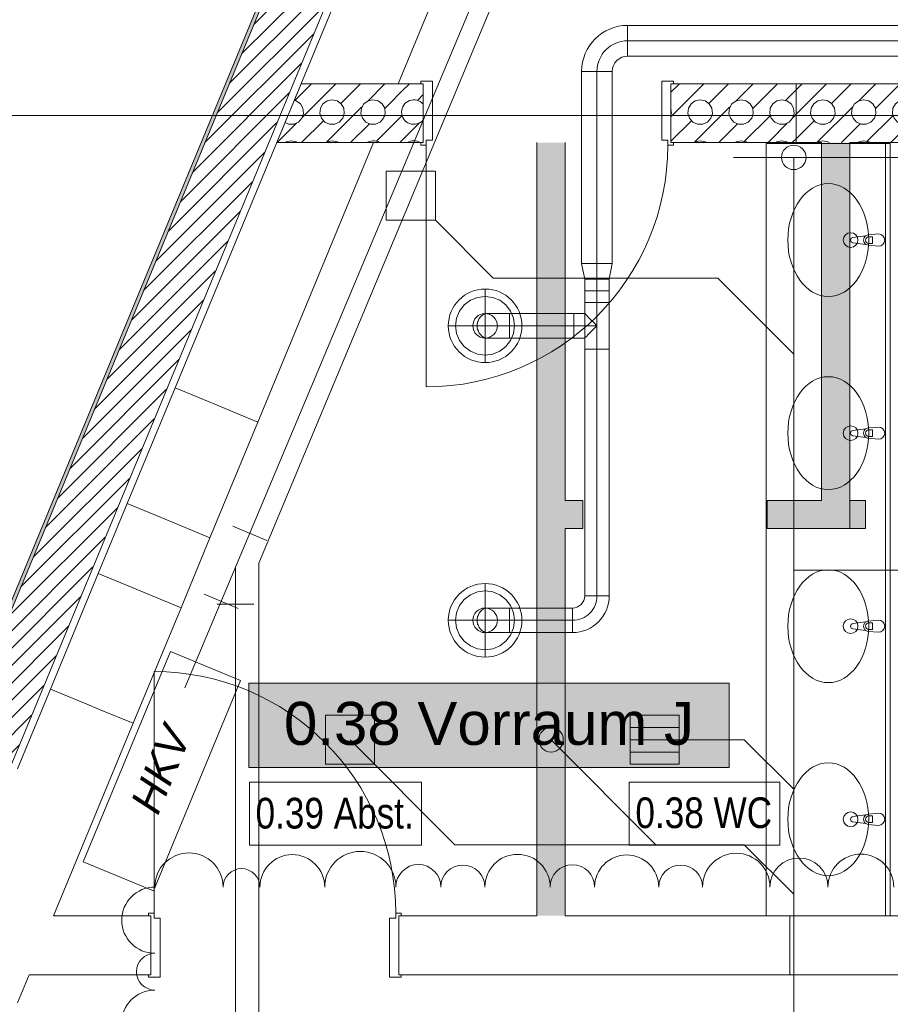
# Model space of a CAD drawing. Header units: metres. Extents: x -79 to 740, y -195 to 69.
# Tile 100 of 183: x 15.94 to 19.49, y 16.58 to 20.59. Entities that reach past the tile are written whole.
import ezdxf
from ezdxf.enums import TextEntityAlignment as Align

# ---------------------------------------------------------------- set-up
doc = ezdxf.new("R2010")
doc.units = ezdxf.units.M
doc.header["$MEASUREMENT"] = 0
doc.linetypes.add('STRICHPUNKT2', pattern=[12.7, 6.35, -3.175, 0, -3.175])
for name, color, linetype in [('10 Wand außen', 7, 'Continuous'), ('50 Möblierung', 7, 'Continuous'), ('70 Entwässerung_Schmutzwasser', 7, 'Continuous'), ('70 Heizung', 7, 'Continuous'), ('70 Lüftung', 7, 'Continuous'), ('90 Allgemein Hinweise', 7, 'Continuous'), ('Abbruch_10 Wand außen', 7, 'Continuous'), ('Abbruch_70 Entwässerung_Schmutzwasser', 7, 'Continuous'), ('Abbruch_80 Raumbez Abbruch 50stel', 7, 'Continuous'), ('Neubau_10 Wand außen', 7, 'Continuous'), ('Neubau_50 Möblierung', 7, 'Continuous'), ('Neubau_70 Entwässerung_Schmutzwasser', 7, 'Continuous'), ('Neubau_80 Raum', 7, 'Continuous')]:
    doc.layers.add(name, color=color, linetype=linetype)
doc.styles.add('ERSTELLTER_STIL_1', font='ARIALN.TTF')
doc.styles.add('ERSTELLTER_STIL_2', font='ARIALN.TTF')
doc.styles.add('ERSTELLTER_STIL_3', font='arial.ttf')
doc.styles.add('ERSTELLTER_STIL_5', font='arial.ttf')
doc.linetypes.add('Abbruch 1', pattern='A,0,[1,995_ARC_240 MEN_GR_EG_2607011.Shx,S=0.001984,R=0,X=0,Y=0],-0.25,0', length=0.25)
doc.linetypes.add('Schmutzwasserleitung', pattern='A,0,[2,995_ARC_240 MEN_GR_EG_2607011.Shx,S=0.00784,R=0,X=0,Y=0],-0.987778,0', length=0.987778)

# ---------------------------------------------------------------- blocks, each defined once
blk = doc.blocks.new('*X120')
at = {"layer": '10 Wand außen', "color": 250, "linetype": 'Continuous', "lineweight": 18, "true_color": 0x1f1f1f}
for p, q in [((17.0645, 20.2645), (17.1322, 20.3322)), ((17.0951, 20.1951), (17.2322, 20.3322)), ((17.252, 20.252), (17.3322, 20.3322)), ((17.3618, 20.2618), (17.4322, 20.3322)), ((17.0703, 20.2623), (17.062, 20.2641)), ((17.0872, 20.2501), (17.0703, 20.2623)), ((17.1963, 20.2623), (17.1795, 20.2501)), ((17.2167, 20.2667), (17.1963, 20.2623)), ((17.237, 20.2623), (17.2167, 20.2667)), ((17.2538, 20.2501), (17.237, 20.2623)), ((17.363, 20.2623), (17.3462, 20.2501)), ((17.3833, 20.2667), (17.363, 20.2623)), ((17.4037, 20.2623), (17.3833, 20.2667)), ((17.4205, 20.2501), (17.4037, 20.2623)), ((17.0976, 20.2321), (17.0872, 20.2501)), ((17.0997, 20.2114), (17.0976, 20.2321)), ((17.1691, 20.2321), (17.1669, 20.2114)), ((17.1795, 20.2501), (17.1691, 20.2321)), ((17.1951, 20.0951), (17.3382, 20.2382)), ((17.2642, 20.2321), (17.2538, 20.2501)), ((17.2664, 20.2114), (17.2642, 20.2321)), ((17.3358, 20.2321), (17.3336, 20.2114)), ((17.3462, 20.2501), (17.3358, 20.2321)), ((17.4309, 20.2321), (17.4205, 20.2501)), ((17.4331, 20.2114), (17.4309, 20.2321)), ((17.4312, 20.2312), (17.4521, 20.2521)), ((17.0794, 20.1762), (17.0933, 20.1917)), ((17.0922, 20.0922), (17.1813, 20.1813)), ((17.0933, 20.1917), (17.0997, 20.2114)), ((17.1669, 20.2114), (17.1734, 20.1917)), ((17.1734, 20.1917), (17.1873, 20.1762)), ((17.2461, 20.1762), (17.26, 20.1917)), ((17.26, 20.1917), (17.2664, 20.2114)), ((17.3336, 20.2114), (17.34, 20.1917)), ((17.34, 20.1917), (17.3539, 20.1762)), ((17.4127, 20.1762), (17.4266, 20.1917)), ((17.4266, 20.1917), (17.4331, 20.2114)), ((17, 20.1), (17.0715, 20.1715)), ((17.0248, 20.1743), (17.0396, 20.1678)), ((17.0396, 20.1678), (17.0604, 20.1678)), ((17.0604, 20.1678), (17.0794, 20.1762)), ((17.1873, 20.1762), (17.2063, 20.1678)), ((17.2063, 20.1678), (17.2271, 20.1678)), ((17.2271, 20.1678), (17.2461, 20.1762)), ((17.2922, 20.0922), (17.3688, 20.1688)), ((17.3539, 20.1762), (17.3729, 20.1678)), ((17.3729, 20.1678), (17.3937, 20.1678)), ((17.3937, 20.1678), (17.4127, 20.1762)), ((16.9922, 20.0922), (17, 20.1)), ((17.05, 20.1), (17.0297, 20.0957)), ((17.0703, 20.0957), (17.05, 20.1)), ((17.2167, 20.1), (17.1963, 20.0957)), ((17.237, 20.0957), (17.2167, 20.1)), ((17.3833, 20.1), (17.363, 20.0957)), ((17.3886, 20.0989), (17.3833, 20.1)), ((17.0297, 20.0957), (17.0249, 20.0922)), ((17.0751, 20.0922), (17.0703, 20.0957)), ((17.1963, 20.0957), (17.1916, 20.0922)), ((17.2418, 20.0922), (17.237, 20.0957)), ((17.363, 20.0957), (17.3582, 20.0922))]:
    blk.add_line(p, q, dxfattribs=at)
blk = doc.blocks.new('*X121')
at = {"layer": '10 Wand außen', "color": 250, "linetype": 'Continuous', "lineweight": 18, "true_color": 0x1f1f1f}
for p, q in [((17.5, 20.3), (17.5322, 20.3322)), ((17.4521, 20.2521), (17.5, 20.3)), ((17.5645, 20.2645), (17.5877, 20.2877)), ((17.3978, 20.0978), (17.5, 20.2)), ((17.5, 20.2), (17.5022, 20.2022)), ((17.5, 20.1), (17.5715, 20.1715)), ((17.4922, 20.0922), (17.5, 20.1))]:
    blk.add_line(p, q, dxfattribs=at)
for centre, start, end in [((17.55, 20.2167), 41.1322, 318.8678), ((17.3833, 20.2167), 335.0693, 339.9307), ((17.55, 20.05), 57.588, 122.412), ((17.3833, 20.05), 57.588, 83.5521)]:
    blk.add_arc(centre, 0.05, start, end, dxfattribs=at)
blk = doc.blocks.new('*X122')
at = {"layer": '10 Wand außen', "color": 250, "linetype": 'Continuous', "lineweight": 18, "true_color": 0x1f1f1f}
for p, q in [((19.1077, 20.3077), (19.1322, 20.3322)), ((19.1077, 20.2077), (19.2322, 20.3322)), ((19.252, 20.252), (19.3322, 20.3322)), ((19.3618, 20.2618), (19.4322, 20.3322)), ((19.5, 20.3), (19.5322, 20.3322)), ((19.5645, 20.2645), (19.6322, 20.3322)), ((19.5951, 20.1951), (19.7322, 20.3322)), ((19.1963, 20.2623), (19.1795, 20.2501)), ((19.2167, 20.2667), (19.1963, 20.2623)), ((19.237, 20.2623), (19.2167, 20.2667)), ((19.2538, 20.2501), (19.237, 20.2623)), ((19.363, 20.2623), (19.3462, 20.2501)), ((19.3833, 20.2667), (19.363, 20.2623)), ((19.4037, 20.2623), (19.3833, 20.2667)), ((19.4205, 20.2501), (19.4037, 20.2623)), ((19.4312, 20.2312), (19.5, 20.3)), ((19.5297, 20.2623), (19.5128, 20.2501)), ((19.55, 20.2667), (19.5297, 20.2623)), ((19.5703, 20.2623), (19.55, 20.2667)), ((19.5872, 20.2501), (19.5703, 20.2623)), ((19.6963, 20.2623), (19.6795, 20.2501)), ((19.7167, 20.2667), (19.6963, 20.2623)), ((19.737, 20.2623), (19.7167, 20.2667)), ((19.7399, 20.2602), (19.737, 20.2623)), ((19.1691, 20.2321), (19.1669, 20.2114)), ((19.1795, 20.2501), (19.1691, 20.2321)), ((19.1951, 20.0951), (19.3382, 20.2382)), ((19.2642, 20.2321), (19.2538, 20.2501)), ((19.2664, 20.2114), (19.2642, 20.2321)), ((19.3358, 20.2321), (19.3336, 20.2114)), ((19.3462, 20.2501), (19.3358, 20.2321)), ((19.4309, 20.2321), (19.4205, 20.2501)), ((19.4331, 20.2114), (19.4309, 20.2321)), ((19.5024, 20.2321), (19.5003, 20.2114)), ((19.5128, 20.2501), (19.5024, 20.2321)), ((19.5976, 20.2321), (19.5872, 20.2501)), ((19.5997, 20.2114), (19.5976, 20.2321)), ((19.6691, 20.2321), (19.6669, 20.2114)), ((19.6795, 20.2501), (19.6691, 20.2321)), ((19.1077, 20.1077), (19.1813, 20.1813)), ((19.1669, 20.2114), (19.1734, 20.1917)), ((19.1734, 20.1917), (19.1873, 20.1762)), ((19.2461, 20.1762), (19.26, 20.1917)), ((19.26, 20.1917), (19.2664, 20.2114)), ((19.3336, 20.2114), (19.34, 20.1917)), ((19.34, 20.1917), (19.3539, 20.1762)), ((19.3978, 20.0978), (19.5, 20.2)), ((19.4127, 20.1762), (19.4266, 20.1917)), ((19.4266, 20.1917), (19.4331, 20.2114)), ((19.5, 20.2), (19.5022, 20.2022)), ((19.5003, 20.2114), (19.5067, 20.1917)), ((19.5067, 20.1917), (19.5206, 20.1762)), ((19.5794, 20.1762), (19.5933, 20.1917)), ((19.5922, 20.0922), (19.6813, 20.1813)), ((19.5933, 20.1917), (19.5997, 20.2114)), ((19.6669, 20.2114), (19.6734, 20.1917)), ((19.6734, 20.1917), (19.6873, 20.1762)), ((19.1873, 20.1762), (19.2063, 20.1678)), ((19.2063, 20.1678), (19.2271, 20.1678)), ((19.2271, 20.1678), (19.2461, 20.1762)), ((19.2922, 20.0922), (19.3688, 20.1688)), ((19.3539, 20.1762), (19.3729, 20.1678)), ((19.3729, 20.1678), (19.3937, 20.1678)), ((19.3937, 20.1678), (19.4127, 20.1762)), ((19.5, 20.1), (19.5715, 20.1715)), ((19.5206, 20.1762), (19.5396, 20.1678)), ((19.5396, 20.1678), (19.5604, 20.1678)), ((19.5604, 20.1678), (19.5794, 20.1762)), ((19.6873, 20.1762), (19.7063, 20.1678)), ((19.7063, 20.1678), (19.7271, 20.1678)), ((19.7271, 20.1678), (19.7399, 20.1735)), ((19.2167, 20.1), (19.1963, 20.0957)), ((19.237, 20.0957), (19.2167, 20.1)), ((19.3833, 20.1), (19.363, 20.0957)), ((19.4037, 20.0957), (19.3833, 20.1)), ((19.4922, 20.0922), (19.5, 20.1)), ((19.55, 20.1), (19.5297, 20.0957)), ((19.5703, 20.0957), (19.55, 20.1)), ((19.6951, 20.0951), (19.7399, 20.1399)), ((19.7167, 20.1), (19.6963, 20.0957)), ((19.737, 20.0957), (19.7167, 20.1)), ((19.1963, 20.0957), (19.1916, 20.0922)), ((19.2418, 20.0922), (19.237, 20.0957)), ((19.363, 20.0957), (19.3582, 20.0922)), ((19.4084, 20.0922), (19.4037, 20.0957)), ((19.5297, 20.0957), (19.5249, 20.0922)), ((19.5751, 20.0922), (19.5703, 20.0957)), ((19.6963, 20.0957), (19.6916, 20.0922)), ((19.7399, 20.0936), (19.737, 20.0957))]:
    blk.add_line(p, q, dxfattribs=at)
blk = doc.blocks.new('*X123')
at = {"layer": 'Neubau_10 Wand außen', "color": 8, "linetype": 'Continuous', "lineweight": 9}
for p, q in [((18.5977, 20.2977), (18.6322, 20.3322)), ((18.6322, 20.2322), (18.7322, 20.3322)), ((18.752, 20.252), (18.8322, 20.3322)), ((18.8618, 20.2618), (18.9322, 20.3322)), ((19, 20.3), (19.0322, 20.3322)), ((19.0645, 20.2645), (19.1077, 20.3077)), ((18.6963, 20.2623), (18.6795, 20.2501)), ((18.7167, 20.2667), (18.6963, 20.2623)), ((18.737, 20.2623), (18.7167, 20.2667)), ((18.7538, 20.2501), (18.737, 20.2623)), ((18.863, 20.2623), (18.8462, 20.2501)), ((18.8833, 20.2667), (18.863, 20.2623)), ((18.9037, 20.2623), (18.8833, 20.2667)), ((18.9205, 20.2501), (18.9037, 20.2623)), ((18.9322, 20.2322), (19, 20.3)), ((19.0297, 20.2623), (19.0128, 20.2501)), ((19.05, 20.2667), (19.0297, 20.2623)), ((19.0703, 20.2623), (19.05, 20.2667)), ((19.0872, 20.2501), (19.0703, 20.2623)), ((18.6795, 20.2501), (18.6692, 20.2322)), ((18.7642, 20.2322), (18.7538, 20.2501)), ((18.8322, 20.2322), (18.8382, 20.2382)), ((18.8462, 20.2501), (18.8358, 20.2322)), ((18.9308, 20.2322), (18.9205, 20.2501)), ((19.0128, 20.2501), (19.0025, 20.2322)), ((19.0975, 20.2322), (19.0872, 20.2501))]:
    blk.add_line(p, q, dxfattribs=at)
blk = doc.blocks.new('*X124')
at = {"layer": 'Neubau_10 Wand außen', "color": 8, "linetype": 'Continuous', "lineweight": 9}
for p, q in [((18.5977, 20.1977), (18.6322, 20.2322)), ((18.5997, 20.2114), (18.5977, 20.2311)), ((18.6691, 20.2321), (18.6669, 20.2114)), ((18.6692, 20.2322), (18.6691, 20.2321)), ((18.6951, 20.0951), (18.8322, 20.2322)), ((18.7642, 20.2321), (18.7642, 20.2322)), ((18.7664, 20.2114), (18.7642, 20.2321)), ((18.8358, 20.2321), (18.8336, 20.2114)), ((18.8358, 20.2322), (18.8358, 20.2321)), ((18.9309, 20.2321), (18.9308, 20.2322)), ((18.9331, 20.2114), (18.9309, 20.2321)), ((18.9312, 20.2312), (18.9322, 20.2322)), ((19.0024, 20.2321), (19.0003, 20.2114)), ((19.0025, 20.2322), (19.0024, 20.2321)), ((19.0976, 20.2321), (19.0975, 20.2322)), ((19.0997, 20.2114), (19.0976, 20.2321)), ((18.5977, 20.2051), (18.5997, 20.2114)), ((18.5977, 20.0977), (18.6813, 20.1813)), ((18.6669, 20.2114), (18.6734, 20.1917)), ((18.6734, 20.1917), (18.6873, 20.1762)), ((18.7461, 20.1762), (18.76, 20.1917)), ((18.76, 20.1917), (18.7664, 20.2114)), ((18.8336, 20.2114), (18.84, 20.1917)), ((18.84, 20.1917), (18.8539, 20.1762)), ((18.8978, 20.0978), (19, 20.2)), ((18.9127, 20.1762), (18.9266, 20.1917)), ((18.9266, 20.1917), (18.9331, 20.2114)), ((19, 20.2), (19.0022, 20.2022)), ((19.0003, 20.2114), (19.0067, 20.1917)), ((19.0067, 20.1917), (19.0206, 20.1762)), ((19.0794, 20.1762), (19.0933, 20.1917)), ((19.0933, 20.1917), (19.0997, 20.2114)), ((19.0951, 20.1951), (19.1077, 20.2077)), ((18.6873, 20.1762), (18.7063, 20.1678)), ((18.7063, 20.1678), (18.7271, 20.1678)), ((18.7271, 20.1678), (18.7461, 20.1762)), ((18.7922, 20.0922), (18.8688, 20.1688)), ((18.8539, 20.1762), (18.8729, 20.1678)), ((18.8729, 20.1678), (18.8937, 20.1678)), ((18.8937, 20.1678), (18.9127, 20.1762)), ((19, 20.1), (19.0715, 20.1715)), ((19.0206, 20.1762), (19.0396, 20.1678)), ((19.0396, 20.1678), (19.0604, 20.1678)), ((19.0604, 20.1678), (19.0794, 20.1762)), ((18.7167, 20.1), (18.6963, 20.0957)), ((18.737, 20.0957), (18.7167, 20.1)), ((18.8833, 20.1), (18.863, 20.0957)), ((18.9037, 20.0957), (18.8833, 20.1)), ((18.9922, 20.0922), (19, 20.1)), ((19.05, 20.1), (19.0297, 20.0957)), ((19.0703, 20.0957), (19.05, 20.1)), ((19.0922, 20.0922), (19.1077, 20.1077)), ((18.6963, 20.0957), (18.6916, 20.0922)), ((18.7418, 20.0922), (18.737, 20.0957)), ((18.863, 20.0957), (18.8582, 20.0922)), ((18.9084, 20.0922), (18.9037, 20.0957)), ((19.0297, 20.0957), (19.0249, 20.0922)), ((19.0751, 20.0922), (19.0703, 20.0957))]:
    blk.add_line(p, q, dxfattribs=at)
blk = doc.blocks.new('Blockrahmentür 1-Fl 27_3')
at = {"layer": '10 Wand außen', "color": 7, "linetype": 'Continuous', "lineweight": 13}
for p, q in [((0.4925, -0.01), (0.4925, 0.975)), ((-0.4925, -0.01), (-0.515, -0.01)), ((-0.515, -0.01), (-0.515, -0.02)), ((-0.515, -0.02), (-0.505, -0.02)), ((-0.505, -0.02), (-0.505, -0.26)), ((-0.4925, -0.03), (-0.4925, -0.01)), ((-0.4675, -0.03), (-0.4925, -0.03)), ((-0.4675, -0.27), (-0.4675, -0.03)), ((0.4675, -0.27), (0.4675, -0.03)), ((0.4675, -0.03), (0.4925, -0.03)), ((0.4925, -0.03), (0.4925, -0.01)), ((0.4925, -0.01), (0.515, -0.01)), ((0.515, -0.02), (0.505, -0.02)), ((0.505, -0.02), (0.505, -0.26)), ((0.515, -0.01), (0.515, -0.02)), ((-0.505, -0.26), (-0.515, -0.26)), ((-0.515, -0.26), (-0.515, -0.27)), ((-0.515, -0.27), (-0.4675, -0.27)), ((0.515, -0.27), (0.4675, -0.27)), ((0.505, -0.26), (0.515, -0.26)), ((0.515, -0.26), (0.515, -0.27))]:
    blk.add_line(p, q, dxfattribs=at)
at = {"layer": '10 Wand außen', "color": 7, "linetype": 'Continuous', "lineweight": 9}
for p, q in [((-0.505, -0.26), (-0.505, -0.02)), ((-0.505, -0.26), (-0.505, -0.02)), ((0.505, -0.26), (0.505, -0.02)), ((0.505, -0.26), (0.505, -0.02))]:
    blk.add_line(p, q, dxfattribs=at)
blk.add_arc((0.4925, -0.01), 0.985, 90, 180, dxfattribs=at)
blk = doc.blocks.new('Bodenablauf 27[44]_1', base_point=(18.5315, 17.6592))
at = {"layer": '50 Möblierung', "color": 8, "linetype": 'Continuous', "lineweight": 18}
for p, q in [((18.4315, 17.5592), (18.4315, 17.7592)), ((18.4315, 17.7592), (18.6315, 17.7592)), ((18.6315, 17.7592), (18.6315, 17.5592)), ((18.6315, 17.7092), (18.4315, 17.7092)), ((18.4315, 17.6592), (18.6315, 17.6592)), ((18.6315, 17.6092), (18.4315, 17.6092)), ((18.6315, 17.5592), (18.4315, 17.5592))]:
    blk.add_line(p, q, dxfattribs=at)
blk = doc.blocks.new('Mehrfach Waschbecken 27[243]_1', base_point=(19.4915, 18.5152))
at = {"layer": 'Neubau_50 Möblierung', "color": 8, "linetype": 'Continuous', "lineweight": 18}
for p, q in [((18.9859, 16.9419), (18.9859, 20.0885)), ((18.9859, 20.0885), (19.4915, 20.0885)), ((19.4715, 16.9419), (19.4715, 20.0885)), ((19.4915, 16.9419), (19.4915, 20.0885)), ((19.4189, 19.7087), (19.4041, 19.7087)), ((19.4189, 19.6815), (19.4189, 19.7087)), ((19.4041, 19.6815), (19.4189, 19.6815)), ((19.4189, 18.9221), (19.4041, 18.9221)), ((19.4189, 18.8949), (19.4189, 18.9221)), ((19.4041, 18.8949), (19.4189, 18.8949)), ((19.4189, 18.1355), (19.4041, 18.1355)), ((19.4189, 18.1083), (19.4189, 18.1355)), ((19.4041, 18.1083), (19.4189, 18.1083)), ((19.4189, 17.3488), (19.4041, 17.3488)), ((19.4189, 17.3216), (19.4189, 17.3488)), ((19.4041, 17.3216), (19.4189, 17.3216)), ((18.9859, 16.9419), (19.4915, 16.9419))]:
    blk.add_line(p, q, dxfattribs=at)
at = {"layer": 'Neubau_50 Möblierung', "color": 8, "linetype": 'Continuous', "lineweight": 18, "flags": 128}
for points in [[(19.4439, 19.6701), (19.4019, 19.6741, -0.12102), (19.3924, 19.6774), (19.3395, 19.684, -0.882566), (19.3395, 19.7062), (19.3924, 19.7129, -0.12102), (19.4019, 19.7161), (19.4439, 19.7201, -1)], [(19.4439, 18.8835), (19.4019, 18.8875, -0.12102), (19.3924, 18.8908), (19.3395, 18.8974, -0.882566), (19.3395, 18.9196), (19.3924, 18.9262, -0.12102), (19.4019, 18.9295), (19.4439, 18.9335, -1)], [(19.4439, 18.0969), (19.4019, 18.1009, -0.12102), (19.3924, 18.1041), (19.3395, 18.1108, -0.882566), (19.3395, 18.133), (19.3924, 18.1396, -0.12102), (19.4019, 18.1429), (19.4439, 18.1469, -1)], [(19.4439, 17.3102), (19.4019, 17.3142, -0.12102), (19.3924, 17.3175), (19.3395, 17.3241, -0.882566), (19.3395, 17.3463), (19.3924, 17.353, -0.12102), (19.4019, 17.3562), (19.4439, 17.3602, -1)]]:
    blk.add_lwpolyline(points, format="xyb", close=True, dxfattribs=at)
at = {"layer": 'Neubau_50 Möblierung', "color": 8, "linetype": 'Continuous', "lineweight": 18}
for centre in [(19.3299, 19.6951), (19.3299, 18.9085), (19.3299, 18.1219), (19.3299, 17.3352)]:
    blk.add_circle(centre, 0.03, dxfattribs=at)
for centre, radius, start, end in [((19.4038, 19.6951), 0.0211, 122.771, 237.229), ((19.4041, 19.6951), 0.0136, 90, 270), ((19.4038, 18.9085), 0.0211, 122.771, 237.229), ((19.4041, 18.9085), 0.0136, 90, 270), ((19.4038, 18.1219), 0.0211, 122.771, 237.229), ((19.4041, 18.1219), 0.0136, 90, 270), ((19.4038, 17.3352), 0.0211, 122.771, 237.229), ((19.4041, 17.3352), 0.0136, 90, 270)]:
    blk.add_arc(centre, radius, start, end, dxfattribs=at)
for centre in [(19.2389, 19.6951), (19.2389, 18.9085), (19.2389, 18.1219), (19.2389, 17.3352)]:
    blk.add_ellipse(centre, major_axis=(0, 0.23), ratio=0.717391, dxfattribs=at)
blk = doc.blocks.new('Vorraum J_0.38_58_1', base_point=(32.5282, -12.0819))
at = {"layer": 'Neubau_80 Raum', "linetype": 'Continuous', "lineweight": 0, "true_color": 0x272a1c}
blk.add_hatch(color=250, dxfattribs=at).paths.add_polyline_path([(16.8775, 17.5455), (18.8344, 17.5455), (18.8344, 17.8892), (16.8775, 17.8892)])
at = {"layer": 'Neubau_80 Raum', "color": 7, "linetype": 'Continuous', "lineweight": 9, "flags": 128}
blk.add_lwpolyline([(16.8775, 17.5455), (18.8344, 17.5455), (18.8344, 17.8892), (16.8775, 17.8892)], close=True, dxfattribs=at)
at = {"layer": 'Neubau_80 Raum', "color": 7, "lineweight": 9, "style": 'ERSTELLTER_STIL_3'}
blk.add_attdef('stApartmentId', text='', height=0.175, dxfattribs=at).set_placement((17.856, 17.7258), align=Align.MIDDLE_CENTER)
at = {"layer": 'Neubau_80 Raum', "color": 7, "lineweight": 9}
for tag, height, style, p in [('DUMMY_850', 0.2, 'ERSTELLTER_STIL_1', (30.7867, -10.5422)), ('ROOM_NAME', 0.2, 'ERSTELLTER_STIL_1', (28.4514, -10.6048)), ('ROOM_NUMBER', 0.175, 'ERSTELLTER_STIL_3', (28.6161, -11.1523)), ('measuredNetAreaCode', 0.175, 'ERSTELLTER_STIL_3', (28.6161, -11.6679)), ('perimeterCode', 0.175, 'ERSTELLTER_STIL_3', (28.6161, -12.0116)), ('ceilingHeightCode', 0.175, 'ERSTELLTER_STIL_3', (28.6161, -12.3554)), ('measuredAreaCode', 0.175, 'ERSTELLTER_STIL_3', (28.6161, -12.6991)), ('DUMMY_851_0', 0.175, 'ERSTELLTER_STIL_3', (30.5469, -12.6991)), ('DUMMY_852', 0.175, 'ERSTELLTER_STIL_3', (28.6161, -13.0429)), ('DUMMY_851_1', 0.175, 'ERSTELLTER_STIL_3', (30.5469, -13.0429)), ('DUMMY_853', 0.175, 'ERSTELLTER_STIL_3', (28.6161, -13.3866)), ('DUMMY_851_2', 0.175, 'ERSTELLTER_STIL_3', (30.5469, -13.3866))]:
    blk.add_attdef(tag, text='', height=height, dxfattribs=dict(at, style=style)).set_placement(p, align=Align.TOP_LEFT)

msp = doc.modelspace()

# ---------------------------------------------------------------- hatches: boundary and pattern name
at = {"layer": 'Abbruch_10 Wand außen', "linetype": 'Continuous', "lineweight": 0, "true_color": 0xffffff}
for points in [[(18.1665, 16.9419), (18.1665, 20.0922), (18.0515, 20.0922), (18.0515, 16.9419)], [(19.3268, 18.6344), (19.3268, 20.0922), (19.2118, 20.0922), (19.2118, 18.6344)], [(18.1665, 18.6344), (18.1665, 18.5194), (18.2391, 18.5194), (18.2391, 18.6344)], [(19.2118, 18.6344), (18.9891, 18.6344), (18.9891, 18.5194), (19.2118, 18.5194)], [(19.2118, 18.6344), (19.3268, 18.5194), (19.3268, 18.6344)], [(19.2118, 18.6344), (19.2118, 18.5194), (19.3268, 18.5194)], [(19.3268, 18.5194), (19.39, 18.5194), (19.39, 18.6344), (19.3268, 18.6344)], [(19.3268, 18.5194), (19.39, 18.5194), (19.39, 18.6344), (19.3268, 18.6344)]]:
    msp.add_hatch(color=7, dxfattribs=at).paths.add_polyline_path(points)
at = {"layer": 'Neubau_10 Wand außen', "linetype": 'Continuous', "lineweight": 0, "true_color": 0x000000}
h = msp.add_hatch(dxfattribs=at)
h.set_pattern_fill('Hochlochziegel_0001', color=18, style=0, pattern_type=2)
h.set_pattern_definition([(45, (0, 0), (-0.03535534, 0.03535534), [])])
h.paths.add_polyline_path([(18.8042, 24.8769), (18.5868, 24.6514), (15.3189, 16.762), (15.5407, 16.6702), (18.94, 24.8769)])
h = msp.add_hatch(dxfattribs=at)
h.set_pattern_fill('Gips_0001', color=18, style=0, pattern_type=2)
h.set_pattern_definition([(45, (0, 0), (-0.01767767, 0.01767767), [0, -0.025])])
h.paths.add_polyline_path([(18.5584, 24.6219), (15.3051, 16.7678), (15.3189, 16.762), (18.5746, 24.6219)])

# ---------------------------------------------------------------- linework, layer by layer
at = {"layer": '10 Wand außen', "color": 7, "linetype": 'Continuous', "lineweight": 9}
for p, q in [((17.0902, 20.3322), (16.9908, 20.0922)), ((17.4853, 20.3322), (17.0902, 20.3322)), ((17.4853, 20.3322), (17.0902, 20.3322)), ((17.5877, 20.3322), (17.5877, 20.0922)), ((19.1077, 20.3322), (19.1077, 20.2322)), ((19.1077, 20.2322), (19.1077, 20.1622)), ((19.1077, 20.1622), (19.1077, 20.0922)), ((16.9908, 20.0922), (17.3859, 20.0922)), ((16.9908, 20.0922), (17.3859, 20.0922)), ((16.577, 19.0932), (16.7156, 19.0358)), ((16.7156, 19.0358), (16.7802, 19.009)), ((16.7802, 19.009), (16.9142, 18.9536)), ((16.3818, 18.6221), (16.5204, 18.5647)), ((16.5204, 18.5647), (16.5851, 18.5379)), ((16.5851, 18.5379), (16.719, 18.4824)), ((16.2637, 18.337), (16.4023, 18.2796)), ((16.4023, 18.2796), (16.467, 18.2528)), ((16.467, 18.2528), (16.6009, 18.1973)), ((16.0686, 17.8658), (16.2071, 17.8084)), ((16.2071, 17.8084), (16.2718, 17.7816)), ((16.2718, 17.7816), (16.4058, 17.7261)), ((16.4785, 16.7019), (16.4785, 16.9419)), ((17.4885, 16.7019), (17.4885, 16.9419)), ((19.0825, 16.7719), (19.0825, 16.9419)), ((19.0825, 16.7019), (19.0825, 16.7719))]:
    msp.add_line(p, q, dxfattribs=at)
at = {"layer": '10 Wand außen', "color": 7, "linetype": 'Continuous', "lineweight": 9, "flags": 128}
for points in [[(18.7993, 24.4583), (16.577, 19.0932)], [(17.4853, 20.3322), (18.7516, 23.3895)], [(17.5877, 20.3322), (17.4853, 20.3322)], [(19.7399, 20.3322), (19.1077, 20.3322)], [(16.9142, 18.9536), (17.3859, 20.0922)], [(17.3859, 20.0922), (17.5877, 20.0922)], [(19.1077, 20.0922), (19.2118, 20.0922)], [(19.3268, 20.0922), (19.5915, 20.0922)], [(16.3818, 18.6221), (16.2637, 18.337)], [(16.6009, 18.1973), (16.719, 18.4824)], [(16.0686, 17.8658), (15.9342, 17.5413)], [(16.081, 16.9419), (16.4058, 17.7261)], [(16.4785, 16.9419), (16.081, 16.9419)], [(18.0515, 16.9419), (17.4885, 16.9419)], [(19.0825, 16.9419), (18.1665, 16.9419)], [(15.9343, 16.5878), (15.9815, 16.7019)], [(15.9815, 16.7019), (16.4785, 16.7019)], [(17.4885, 16.7019), (19.0825, 16.7019)]]:
    msp.add_lwpolyline(points, dxfattribs=at)
at = {"layer": '70 Entwässerung_Schmutzwasser', "color": 34, "linetype": 'Continuous', "lineweight": 18, "true_color": 0xa85100}
msp.add_line((12.3142, 20.2022), (19.903, 20.2022), dxfattribs=at)
at = {"layer": '70 Entwässerung_Schmutzwasser', "color": 34, "linetype": 'Schmutzwasserleitung', "lineweight": 18, "true_color": 0xa85100}
for p, q in [((19.098, 15.6357), (19.098, 20.0322)), ((18.8966, 17.6592), (18.6315, 17.6592)), ((19.098, 17.4578), (18.8966, 17.6592))]:
    msp.add_line(p, q, dxfattribs=at)
at = {"layer": '70 Entwässerung_Schmutzwasser', "color": 34, "linetype": 'Continuous', "lineweight": 18, "true_color": 0xa85100}
msp.add_lwpolyline([(18.4315, 17.7592), (18.6315, 17.7592), (18.6315, 17.5592), (18.4315, 17.5592)], close=True, dxfattribs=at)
at = {"layer": '70 Heizung', "color": 5, "linetype": 'Continuous', "lineweight": 18}
for p, q in [((19.3362, 24.3462), (16.6165, 17.8701)), ((16.8119, 18.529), (16.9502, 18.4709)), ((16.823, 18.3617), (16.823, 15.4573)), ((16.834, 18.1943), (16.6957, 18.2524)), ((16.748, 18.2117), (16.898, 18.2117))]:
    msp.add_line(p, q, dxfattribs=at)
at = {"layer": '70 Heizung', "color": 1, "linetype": 'Continuous', "lineweight": 13}
for p, q in [((19.3799, 24.2706), (16.9174, 18.3789)), ((16.9174, 18.3789), (16.9174, 15.3601))]:
    msp.add_line(p, q, dxfattribs=at)
at = {"layer": '70 Heizung', "color": 7, "linetype": 'Continuous', "lineweight": 13}
for p, q in [((16.2026, 17.1623), (16.5575, 18.019)), ((16.5575, 18.019), (16.8435, 17.9005)), ((16.8435, 17.9005), (16.4887, 17.0438)), ((16.4887, 17.0438), (16.2026, 17.1623))]:
    msp.add_line(p, q, dxfattribs=at)
at = {"layer": '70 Lüftung', "color": 2, "linetype": 'Continuous', "lineweight": 18}
for p, q in [((18.4212, 20.4449), (18.4212, 20.5699)), ((20.4329, 20.5699), (18.4212, 20.5699)), ((18.4212, 20.5699), (18.4212, 20.5333)), ((18.4212, 20.5333), (18.4212, 20.4815)), ((18.4212, 20.4815), (18.4212, 20.4449)), ((18.4212, 20.4449), (20.4329, 20.4449)), ((18.3587, 20.3824), (18.2337, 20.3824)), ((18.2337, 20.3824), (18.2337, 19.5998)), ((18.2703, 20.3824), (18.2337, 20.3824)), ((18.3221, 20.3824), (18.2703, 20.3824)), ((18.3587, 20.3824), (18.3221, 20.3824)), ((18.3587, 19.5998), (18.3587, 20.3824)), ((18.3587, 19.5998), (18.2337, 19.5998)), ((18.2462, 19.5358), (18.2337, 19.5998)), ((18.2703, 19.5998), (18.2337, 19.5998)), ((18.3221, 19.5998), (18.2703, 19.5998)), ((18.3587, 19.5998), (18.3221, 19.5998)), ((18.3462, 19.5358), (18.3587, 19.5998)), ((18.2462, 19.5358), (18.2462, 19.4408)), ((18.2462, 19.5358), (18.2755, 19.5358)), ((18.3462, 19.5358), (18.2462, 19.5358)), ((18.2755, 19.5358), (18.3169, 19.5358)), ((18.3169, 19.5358), (18.3462, 19.5358)), ((18.3462, 19.4408), (18.3462, 19.5358)), ((18.2462, 19.4883), (18.3462, 19.4883)), ((18.2462, 19.4408), (18.2462, 19.2508)), ((18.2462, 19.4408), (18.2755, 19.4408)), ((18.2462, 19.4408), (18.2755, 19.4408)), ((18.2755, 19.4408), (18.3169, 19.4408)), ((18.2755, 19.4408), (18.3169, 19.4408)), ((18.3169, 19.4408), (18.3462, 19.4408)), ((18.3169, 19.4408), (18.3462, 19.4408)), ((18.3462, 19.2508), (18.3462, 19.4408)), ((17.8436, 19.3958), (17.8402, 19.3958)), ((17.8536, 19.3958), (17.8436, 19.3958)), ((17.8694, 19.3958), (17.8536, 19.3958)), ((17.8902, 19.3958), (17.8694, 19.3958)), ((17.9143, 19.3958), (17.8902, 19.3958)), ((17.9402, 19.3958), (17.9143, 19.3958)), ((17.9402, 19.3958), (17.9402, 19.2958)), ((18.2012, 19.3958), (17.9402, 19.3958)), ((17.9402, 19.3958), (17.9402, 19.3666)), ((18.2012, 19.3958), (18.2012, 19.3941)), ((18.2462, 19.3958), (18.2012, 19.3958)), ((18.2012, 19.3958), (18.2012, 19.3666)), ((18.2012, 19.3941), (18.2012, 19.3892)), ((18.2012, 19.3892), (18.2012, 19.3812)), ((18.2012, 19.3812), (18.2012, 19.3708)), ((18.2462, 19.3958), (18.2479, 19.3941)), ((18.2479, 19.3941), (18.2529, 19.3892)), ((18.2529, 19.3892), (18.2608, 19.3812)), ((18.2608, 19.3812), (18.2712, 19.3708)), ((17.808, 19.3625), (17.8103, 19.3625)), ((17.9402, 19.3666), (17.9402, 19.3251)), ((18.2012, 19.3708), (18.2012, 19.3588)), ((18.2012, 19.3666), (18.2012, 19.3251)), ((18.2012, 19.3588), (18.2012, 19.3458)), ((18.2012, 19.3458), (18.2012, 19.3329)), ((18.2712, 19.3708), (18.2832, 19.3588)), ((18.2832, 19.3588), (18.2962, 19.3458)), ((18.2962, 19.3458), (18.2832, 19.3329)), ((17.808, 19.3292), (17.8103, 19.3292)), ((17.9402, 19.3251), (17.9402, 19.2958)), ((18.2012, 19.3329), (18.2012, 19.3208)), ((18.2012, 19.3251), (18.2012, 19.2958)), ((18.2012, 19.3208), (18.2012, 19.3105)), ((18.2012, 19.3105), (18.2012, 19.3025)), ((18.2012, 19.3025), (18.2012, 19.2976)), ((18.2012, 19.2976), (18.2012, 19.2958)), ((18.2479, 19.2976), (18.2462, 19.2958)), ((18.2529, 19.3025), (18.2479, 19.2976)), ((18.2608, 19.3105), (18.2529, 19.3025)), ((18.2712, 19.3208), (18.2608, 19.3105)), ((18.2832, 19.3329), (18.2712, 19.3208)), ((17.8436, 19.2958), (17.8402, 19.2958)), ((17.8536, 19.2958), (17.8436, 19.2958)), ((17.8694, 19.2958), (17.8536, 19.2958)), ((17.8902, 19.2958), (17.8694, 19.2958)), ((17.9143, 19.2958), (17.8902, 19.2958)), ((17.9402, 19.2958), (17.9143, 19.2958)), ((17.9402, 19.2958), (18.2012, 19.2958)), ((18.2462, 19.2958), (18.2012, 19.2958)), ((18.2462, 19.2508), (18.2755, 19.2508)), ((18.2462, 19.2508), (18.2462, 18.2458)), ((18.2462, 19.2508), (18.2755, 19.2508)), ((18.2755, 19.2508), (18.3169, 19.2508)), ((18.2755, 19.2508), (18.3169, 19.2508)), ((18.3169, 19.2508), (18.3462, 19.2508)), ((18.3169, 19.2508), (18.3462, 19.2508)), ((18.3462, 18.2458), (18.3462, 19.2508)), ((18.2462, 18.2458), (18.3462, 18.2458)), ((18.2462, 18.2458), (18.2755, 18.2458)), ((18.2755, 18.2458), (18.3169, 18.2458)), ((18.3169, 18.2458), (18.3462, 18.2458)), ((17.8436, 18.1958), (17.8402, 18.1958)), ((17.8536, 18.1958), (17.8436, 18.1958)), ((17.8694, 18.1958), (17.8536, 18.1958)), ((17.8902, 18.1958), (17.8694, 18.1958)), ((17.9143, 18.1958), (17.8902, 18.1958)), ((17.9402, 18.1958), (17.9143, 18.1958)), ((17.9402, 18.1958), (17.9402, 18.0958)), ((18.1962, 18.1958), (17.9402, 18.1958)), ((17.9402, 18.1958), (17.9402, 18.1666)), ((18.1962, 18.1958), (18.1962, 18.0958)), ((18.1962, 18.1958), (18.1962, 18.1666)), ((17.808, 18.1625), (17.8103, 18.1625)), ((17.9402, 18.1666), (17.9402, 18.1251)), ((18.1962, 18.1666), (18.1962, 18.1251)), ((17.808, 18.1292), (17.8103, 18.1292)), ((17.8436, 18.0958), (17.8402, 18.0958)), ((17.8536, 18.0958), (17.8436, 18.0958)), ((17.8694, 18.0958), (17.8536, 18.0958)), ((17.8902, 18.0958), (17.8694, 18.0958)), ((17.9143, 18.0958), (17.8902, 18.0958)), ((17.9402, 18.0958), (17.9143, 18.0958)), ((17.9402, 18.1251), (17.9402, 18.0958)), ((17.9402, 18.0958), (18.1962, 18.0958)), ((18.1962, 18.1251), (18.1962, 18.0958))]:
    msp.add_line(p, q, dxfattribs=at)
at = {"layer": '70 Lüftung', "color": 2, "linetype": 'STRICHPUNKT2', "lineweight": 18}
for p, q in [((20.4329, 20.5074), (18.4212, 20.5074)), ((18.2962, 19.5998), (18.2962, 20.3824)), ((18.2962, 19.5358), (18.2962, 19.5998)), ((18.2962, 19.4408), (18.2962, 19.5358)), ((18.2962, 19.2508), (18.2962, 19.4408)), ((17.9402, 19.3458), (17.8402, 19.3458)), ((18.2012, 19.3458), (17.9402, 19.3458)), ((18.2962, 19.3458), (18.2012, 19.3458)), ((18.2962, 19.2508), (18.2962, 18.2458)), ((17.9402, 18.1458), (17.8402, 18.1458)), ((18.1962, 18.1458), (17.9402, 18.1458))]:
    msp.add_line(p, q, dxfattribs=at)
at = {"layer": '70 Lüftung', "color": 253, "linetype": 'Continuous', "lineweight": 18, "true_color": 0xaaaaaa}
for p, q in [((17.8091, 19.4618), (17.7802, 19.4498)), ((17.8402, 19.4658), (17.8091, 19.4618)), ((17.8712, 19.4618), (17.8402, 19.4658)), ((17.9002, 19.4498), (17.8712, 19.4618)), ((17.7553, 19.4307), (17.7362, 19.4058)), ((17.7802, 19.4498), (17.7553, 19.4307)), ((17.925, 19.4307), (17.9002, 19.4498)), ((17.9441, 19.4058), (17.925, 19.4307)), ((17.7362, 19.4058), (17.7242, 19.3769)), ((17.9561, 19.3769), (17.9441, 19.4058)), ((17.7242, 19.3769), (17.7202, 19.3458)), ((17.7202, 19.3458), (17.7242, 19.3148)), ((17.808, 19.3625), (17.8103, 19.3625)), ((17.8402, 19.3458), (17.8402, 19.3458)), ((17.9602, 19.3458), (17.9561, 19.3769)), ((17.9561, 19.3148), (17.9602, 19.3458)), ((17.7242, 19.3148), (17.7362, 19.2858)), ((17.808, 19.3292), (17.8103, 19.3292)), ((17.9441, 19.2858), (17.9561, 19.3148)), ((17.7362, 19.2858), (17.7553, 19.261)), ((17.7553, 19.261), (17.7802, 19.2419)), ((17.9002, 19.2419), (17.925, 19.261)), ((17.925, 19.261), (17.9441, 19.2858)), ((17.7802, 19.2419), (17.8091, 19.2299)), ((17.8091, 19.2299), (17.8402, 19.2258)), ((17.8402, 19.2258), (17.8712, 19.2299)), ((17.8712, 19.2299), (17.9002, 19.2419)), ((17.8091, 18.2618), (17.7802, 18.2498)), ((17.8402, 18.2658), (17.8091, 18.2618)), ((17.8712, 18.2618), (17.8402, 18.2658)), ((17.9002, 18.2498), (17.8712, 18.2618)), ((17.7553, 18.2307), (17.7362, 18.2058)), ((17.7802, 18.2498), (17.7553, 18.2307)), ((17.925, 18.2307), (17.9002, 18.2498)), ((17.9441, 18.2058), (17.925, 18.2307)), ((17.7242, 18.1769), (17.7202, 18.1458)), ((17.7362, 18.2058), (17.7242, 18.1769)), ((17.9561, 18.1769), (17.9441, 18.2058)), ((17.9602, 18.1458), (17.9561, 18.1769)), ((17.7202, 18.1458), (17.7242, 18.1148)), ((17.808, 18.1625), (17.8103, 18.1625)), ((17.8402, 18.1458), (17.8402, 18.1458)), ((17.9561, 18.1148), (17.9602, 18.1458)), ((17.7242, 18.1148), (17.7362, 18.0858)), ((17.808, 18.1292), (17.8103, 18.1292)), ((17.9441, 18.0858), (17.9561, 18.1148)), ((17.7362, 18.0858), (17.7553, 18.061)), ((17.7553, 18.061), (17.7802, 18.0419)), ((17.9002, 18.0419), (17.925, 18.061)), ((17.925, 18.061), (17.9441, 18.0858)), ((17.7802, 18.0419), (17.8091, 18.0299)), ((17.8091, 18.0299), (17.8402, 18.0258)), ((17.8402, 18.0258), (17.8712, 18.0299)), ((17.8712, 18.0299), (17.9002, 18.0419))]:
    msp.add_line(p, q, dxfattribs=at)
at = {"layer": '70 Lüftung', "color": 253, "linetype": 'STRICHPUNKT2', "lineweight": 18, "true_color": 0xaaaaaa}
for p, q in [((17.8402, 19.1958), (17.8402, 19.4958)), ((17.6902, 19.3458), (17.9902, 19.3458)), ((17.8402, 17.9958), (17.8402, 18.2958)), ((17.6902, 18.1458), (17.9902, 18.1458))]:
    msp.add_line(p, q, dxfattribs=at)
at = {"layer": '70 Lüftung', "color": 253, "linetype": 'Continuous', "lineweight": 18, "true_color": 0xaaaaaa}
for centre, radius in [((17.8402, 19.3458), 0.15), ((17.8402, 19.3458), 0.05), ((17.8402, 18.1458), 0.15), ((17.8402, 18.1458), 0.05)]:
    msp.add_circle(centre, radius, dxfattribs=at)
at = {"layer": '70 Lüftung', "color": 2, "linetype": 'Continuous', "lineweight": 18}
for centre in [(17.8402, 19.3458), (17.8402, 18.1458)]:
    msp.add_circle(centre, 0.05, dxfattribs=at)
for centre, radius, start, end in [((18.4212, 20.3824), 0.1875, 90, 180), ((18.4212, 20.3824), 0.0625, 90, 180), ((17.8624, 19.3458), 0.0547, 113.9523, 246.0477), ((18.1962, 18.2458), 0.05, 270, 0), ((18.1962, 18.2458), 0.15, 270, 0), ((17.8624, 18.1458), 0.0547, 113.9523, 246.0477)]:
    msp.add_arc(centre, radius, start, end, dxfattribs=at)
at = {"layer": '70 Lüftung', "color": 2, "linetype": 'STRICHPUNKT2', "lineweight": 18}
for centre, radius, start, end in [((18.4212, 20.3824), 0.125, 90, 180), ((18.1962, 18.2458), 0.1, 270, 0)]:
    msp.add_arc(centre, radius, start, end, dxfattribs=at)
at = {"layer": '70 Lüftung', "color": 253, "linetype": 'Continuous', "lineweight": 18, "true_color": 0xaaaaaa}
for centre in [(17.8624, 19.3458), (17.8624, 18.1458)]:
    msp.add_arc(centre, 0.0547, 113.9523, 246.0477, dxfattribs=at)
at = {"layer": '90 Allgemein Hinweise', "color": 6, "linetype": 'Continuous', "lineweight": 18}
for centre, radius, start, end in [((16.6333, 17.0591), 0.1391, 0, 180), ((17.0544, 17.0591), 0.1321, 0, 180), ((17.3315, 17.0591), 0.145, 0, 180), ((17.9724, 17.0591), 0.1331, 0, 180), ((18.4172, 17.0591), 0.1307, 0, 180), ((18.8637, 17.0591), 0.1374, 0, 180), ((19.1193, 17.0591), 0.1182, 0, 180), ((19.3715, 17.0591), 0.134, 0, 180), ((16.8474, 17.0591), 0.075, 0, 180), ((17.5682, 17.0591), 0.0917, 0, 180), ((17.7496, 17.0591), 0.0897, 0, 180), ((18.1959, 17.0591), 0.0905, 0, 180), ((18.6371, 17.0591), 0.0892, 0, 180), ((16.4942, 16.9241), 0.135, 90, 270), ((16.4942, 16.7141), 0.075, 90, 270), ((16.4942, 16.5032), 0.1359, 90, 270)]:
    msp.add_arc(centre, radius, start, end, dxfattribs=at)
at = {"layer": 'Abbruch_10 Wand außen', "color": 40, "linetype": 'Abbruch 1', "lineweight": 9, "true_color": 0xe6c200}
for p, q in [((18.2391, 18.6344), (18.2391, 18.5644)), ((18.9891, 18.6344), (18.9891, 18.5644)), ((19.39, 18.6344), (19.39, 18.5644)), ((19.39, 18.6344), (19.39, 18.5644)), ((18.2391, 18.5644), (18.2391, 18.5194)), ((18.9891, 18.5644), (18.9891, 18.5194)), ((19.39, 18.5644), (19.39, 18.5194)), ((19.39, 18.5644), (19.39, 18.5194))]:
    msp.add_line(p, q, dxfattribs=at)
at = {"layer": 'Abbruch_10 Wand außen', "color": 40, "linetype": 'Abbruch 1', "lineweight": 9, "true_color": 0xe6c200, "flags": 128}
for points in [[(18.0515, 20.0922), (18.0515, 16.9419)], [(18.1665, 18.6344), (18.1665, 20.0922)], [(19.2118, 20.0922), (19.2118, 18.6344)], [(19.3268, 18.6344), (19.3268, 20.0922)], [(18.2391, 18.6344), (18.1665, 18.6344)], [(19.2118, 18.6344), (18.9891, 18.6344)], [(19.39, 18.6344), (19.3268, 18.6344)], [(19.39, 18.6344), (19.3268, 18.6344)], [(19.3268, 18.5194), (19.3268, 18.6344)], [(18.1665, 16.9419), (18.1665, 18.5194)], [(18.1665, 18.5194), (18.2391, 18.5194)], [(18.9891, 18.5194), (19.3268, 18.5194)], [(19.3268, 18.5194), (19.39, 18.5194)], [(19.3268, 18.5194), (19.39, 18.5194)]]:
    msp.add_lwpolyline(points, dxfattribs=at)
at = {"layer": 'Abbruch_70 Entwässerung_Schmutzwasser', "color": 40, "linetype": 'Abbruch 1', "lineweight": 18, "true_color": 0xe6c200}
for p, q in [((20.0002, 20.0322), (18.8527, 20.0322)), ((17.6374, 19.7758), (17.8732, 19.5401)), ((17.8732, 19.5401), (18.7887, 19.5401)), ((18.7887, 19.5401), (19.098, 19.2308)), ((17.7173, 17.2316), (17.2897, 17.6592)), ((18.5366, 17.2316), (18.109, 17.6592)), ((18.8966, 17.2316), (17.7173, 17.2316)), ((19.098, 17.0303), (18.8966, 17.2316))]:
    msp.add_line(p, q, dxfattribs=at)
for points in [[(17.4374, 19.9758), (17.6374, 19.9758), (17.6374, 19.7758), (17.4374, 19.7758)], [(17.1897, 17.7592), (17.3897, 17.7592), (17.3897, 17.5592), (17.1897, 17.5592)]]:
    msp.add_lwpolyline(points, close=True, dxfattribs=at)
for centre in [(19.098, 20.0322), (18.109, 17.6592)]:
    msp.add_circle(centre, 0.05, dxfattribs=at)
at = {"layer": 'Abbruch_80 Raumbez Abbruch 50stel', "color": 40, "linetype": 'Continuous', "lineweight": 9, "true_color": 0xe6c200, "flags": 128}
for points in [[(16.8797, 17.2302), (17.5815, 17.2302), (17.5815, 17.4861), (16.8797, 17.4861), (16.8797, 17.2302)], [(18.4278, 17.2302), (19.0407, 17.2302), (19.0407, 17.4861), (18.4278, 17.4861), (18.4278, 17.2302)]]:
    msp.add_lwpolyline(points, close=True, dxfattribs=at)
at = {"layer": 'Neubau_10 Wand außen', "color": 7, "linetype": 'Continuous', "lineweight": 13}
msp.add_line((18.5746, 24.6219), (15.3189, 16.762), dxfattribs=at)
at = {"layer": 'Neubau_10 Wand außen', "color": 7, "linetype": 'Continuous', "lineweight": 13, "flags": 128}
for points in [[(15.5407, 16.6702), (18.94, 24.8769)], [(18.5584, 24.6219), (15.3051, 16.7678)]]:
    msp.add_lwpolyline(points, dxfattribs=at)
at = {"layer": 'Neubau_10 Wand außen', "color": 7, "linetype": 'Continuous', "lineweight": 9, "flags": 128}
for points in [[(19.1077, 20.3322), (18.5977, 20.3322)], [(19.1077, 20.3322), (18.5977, 20.3322)], [(18.5977, 20.0922), (19.1077, 20.0922)], [(18.5977, 20.0922), (19.1077, 20.0922)], [(16.577, 19.0932), (16.3818, 18.6221)], [(16.577, 19.0932), (16.3818, 18.6221)], [(16.719, 18.4824), (16.9142, 18.9536)], [(16.719, 18.4824), (16.9142, 18.9536)], [(16.2637, 18.337), (16.0686, 17.8658)], [(16.2637, 18.337), (16.0686, 17.8658)], [(16.4058, 17.7261), (16.6009, 18.1973)], [(16.4058, 17.7261), (16.6009, 18.1973)], [(19.5993, 16.9419), (19.0825, 16.9419)], [(19.0825, 16.7019), (19.5999, 16.7019)]]:
    msp.add_lwpolyline(points, dxfattribs=at)
at = {"layer": 'Neubau_70 Entwässerung_Schmutzwasser', "color": 34, "linetype": 'Continuous', "lineweight": 18, "true_color": 0xa85100}
msp.add_line((25.0297, 18.3499), (19.098, 18.3499), dxfattribs=at)

# ---------------------------------------------------------------- block references
at = {"layer": '10 Wand außen', "color": 7, "linetype": 'Continuous', "lineweight": 13, "rotation": 180}
msp.add_blockref('Blockrahmentür 1-Fl 27_3', (18.0927, 20.0722), dxfattribs=at)
at = {"layer": '10 Wand außen', "color": 7, "lineweight": 9}
for name in ['*X120', '*X121', '*X123', '*X122', '*X124']:
    msp.add_blockref(name, (0, 0), dxfattribs=at)
at = {"layer": '10 Wand außen', "color": 7, "linetype": 'Continuous', "lineweight": 13, "xscale": -1}
msp.add_blockref('Blockrahmentür 1-Fl 27_3', (16.9835, 16.9619), dxfattribs=at)
at = {"layer": '50 Möblierung', "color": 8, "linetype": 'Continuous', "lineweight": 18}
msp.add_blockref('Bodenablauf 27[44]_1', (18.5315, 17.6592), dxfattribs=at)
at = {"layer": 'Neubau_50 Möblierung', "color": 8, "linetype": 'Continuous', "lineweight": 18}
msp.add_blockref('Mehrfach Waschbecken 27[243]_1', (19.4915, 18.5152), dxfattribs=at)
at = {"layer": 'Neubau_80 Raum', "color": 7, "linetype": 'Continuous', "lineweight": 13}
ref = msp.add_blockref('Vorraum J_0.38_58_1', (32.5282, -12.0819), dxfattribs=at)
ref.add_attrib('stApartmentId', '0.38 Vorraum J', dxfattribs={"color": 7, "lineweight": 9, "height": 0.175, "style": 'ERSTELLTER_STIL_3'}).set_placement((17.856, 17.7258), align=Align.MIDDLE_CENTER)

# ---------------------------------------------------------------- texts
at = {"layer": '70 Heizung', "color": 7, "linetype": 'Continuous', "lineweight": 9, "insert": (16.3913, 17.3952), "char_height": 0.125, "attachment_point": 1, "rotation": 67.5, "style": 'ERSTELLTER_STIL_5'}
msp.add_mtext('\\A1;{\\pql;\\fArial|b0|i1|c0|p0;\\W1.000000;H\\fArial|b0|i1|c0|p0;\\W1.000000;KV}', dxfattribs=at)
at = {"layer": 'Abbruch_80 Raumbez Abbruch 50stel', "color": 40, "linetype": 'Continuous', "lineweight": 9, "true_color": 0xe6c200, "char_height": 0.125, "attachment_point": 1, "style": 'ERSTELLTER_STIL_2'}
for s, insert in [('\\A1;{\\pql;\\fArial Narrow|b0|i0|c0|p0;\\W1.000000;0.39 Abst.}', (16.9047, 17.4225)), ('\\A1;{\\pql;\\fArial Narrow|b0|i0|c0|p0;\\W1.000000;0.38 \\fArial Narrow|b0|i0|c0|p0;\\W1.000000;WC}', (18.4528, 17.4243))]:
    msp.add_mtext(s, dxfattribs=dict(at, insert=insert))

doc.saveas('drawing.dxf')
